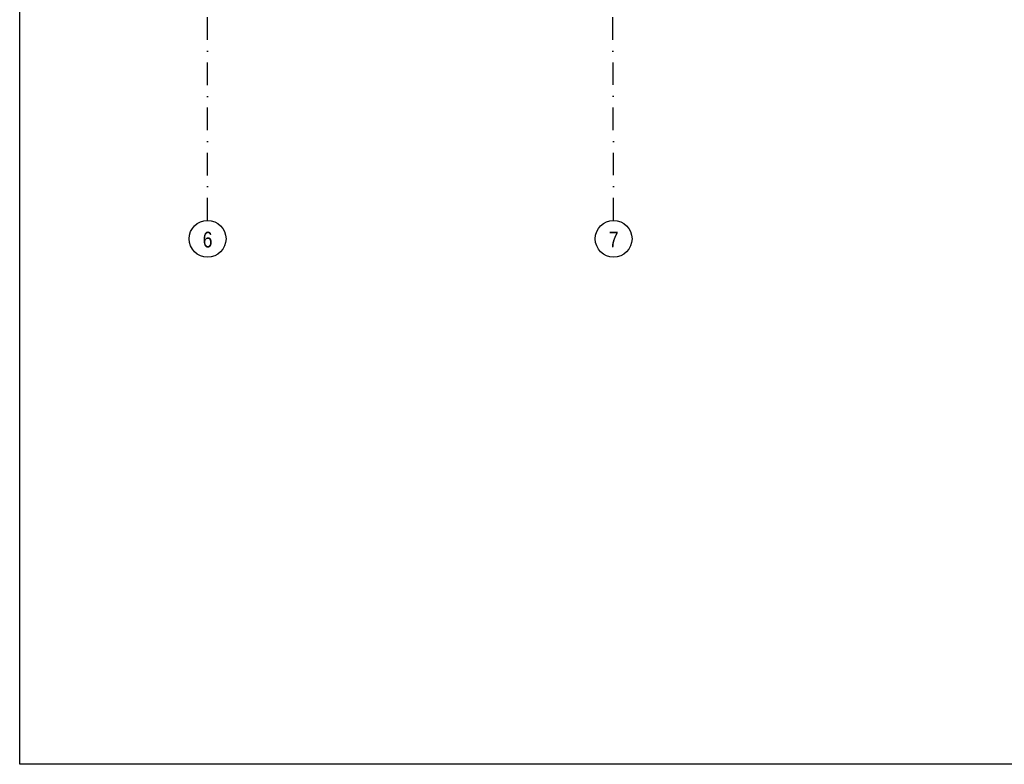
# Model space of a CAD drawing. Header units: millimetres. Extents: x 6435372 to 7248404, y 1559872 to 1886246.
# Tile 132 of 208: x 6893446 to 6904359, y 1702855 to 1711101. Entities that reach past the tile are written whole.
import ezdxf
from ezdxf.enums import TextEntityAlignment as Align

# ---------------------------------------------------------------- set-up
doc = ezdxf.new("R2010")
doc.units = ezdxf.units.MM
doc.linetypes.add('DASHDOT', pattern=[1, 0.5, -0.25, 0, -0.25])
doc.layers.add('matrice DPS', color=122, linetype='Continuous')
doc.layers.add('UT_potrubí', color=10, linetype='Continuous', lineweight=30)
doc.styles.add('ARIAL', font='arial.ttf')

msp = doc.modelspace()

# ---------------------------------------------------------------- linework, layer by layer
at = {"layer": 'matrice DPS', "linetype": 'DASHDOT', "ltscale": 500}
for p, q in [((6895528.8, 1708877), (6895528.8, 1723225.4)), ((6895528.8, 1708877), (6895528.8, 1723225.4)), ((6900029, 1708878.1), (6900016.8, 1712018))]:
    msp.add_line(p, q, dxfattribs=at)
at = {"layer": 'matrice DPS', "ltscale": 500}
for centre in [(6895528.8, 1708674.2), (6900028.8, 1708674.2)]:
    msp.add_circle(centre, 203.9, dxfattribs=at)
at = {"layer": 'UT_potrubí', "ltscale": 400}
msp.add_lwpolyline([(6893446.1, 1723854.7), (6923146.1, 1723854.7), (6923146.1, 1702854.7), (6893446.1, 1702854.7)], close=True, dxfattribs=at)

# ---------------------------------------------------------------- texts
at = {"layer": 'matrice DPS', "ltscale": 500, "style": 'ARIAL', "width": 0.8}
for s, p in [('6', (6895528.8, 1708665.7)), ('7', (6900028.8, 1708665.7))]:
    msp.add_text(s, height=175, dxfattribs=at).set_placement(p, align=Align.MIDDLE)

doc.saveas('drawing.dxf')
